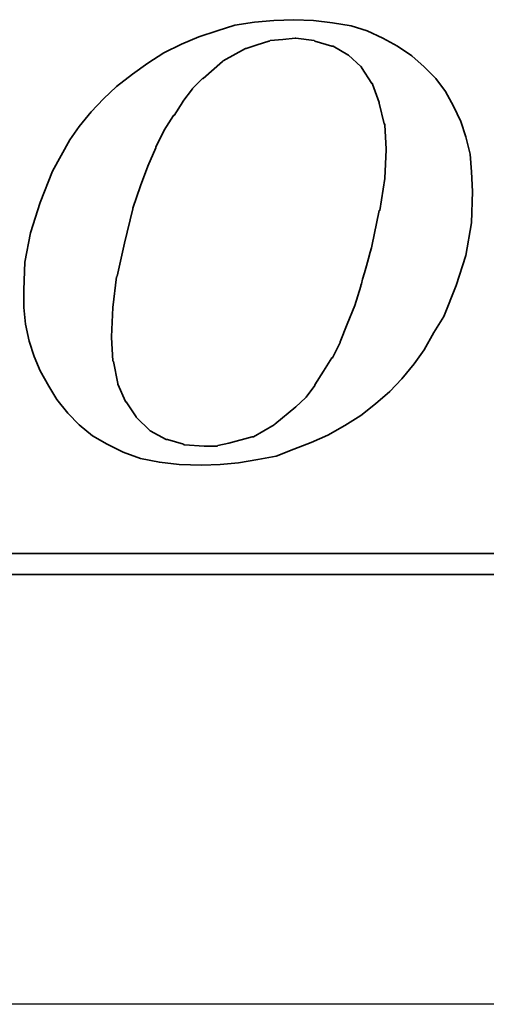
# Model space of a CAD drawing. Header units: millimetres. Extents: x -98 to 72, y -1050 to -956.
# Tile 44 of 47: x 45.73 to 47.16, y -990.68 to -987.66. Entities that reach past the tile are written whole.
import ezdxf

# ---------------------------------------------------------------- set-up
doc = ezdxf.new("R2010")
doc.units = ezdxf.units.MM
doc.header["$LTSCALE"] = 0.1
doc.layers.get('0').update_dxf_attribs({"linetype": 'CONTINUOUS'})
doc.layers.add('layer 1', color=7, linetype='CONTINUOUS')

msp = doc.modelspace()

# ---------------------------------------------------------------- linework, layer by layer
msp.add_line((64.0504, -990.6791), (10.8104, -990.6791))
at = {"layer": 'layer 1', "color": 0, "lineweight": 35}
for points, knots in [([(45.882, -988.8653), (45.882, -988.8653), (45.9162, -988.901), (45.9162, -988.901), (45.9162, -988.901), (45.9162, -988.901), (45.9573, -988.935), (45.9573, -988.935), (45.9573, -988.935), (45.9573, -988.935), (46.0025, -988.9611), (46.0025, -988.9611), (46.0025, -988.9611), (46.0025, -988.9611), (46.0515, -988.9858), (46.0515, -988.9858), (46.0515, -988.9858), (46.0515, -988.9858), (46.1041, -989.0046), (46.1041, -989.0046), (46.1041, -989.0046), (46.1041, -989.0046), (46.1625, -989.016), (46.1625, -989.016), (46.1625, -989.016), (46.1625, -989.016), (46.2229, -989.0234), (46.2229, -989.0234), (46.2229, -989.0234), (46.2229, -989.0234), (46.2924, -989.0254), (46.2924, -989.0254), (46.2924, -989.0254), (46.2924, -989.0254), (46.3489, -989.0234), (46.3489, -989.0234), (46.3489, -989.0234), (46.3489, -989.0234), (46.4054, -989.0176), (46.4054, -989.0176), (46.4054, -989.0176), (46.4054, -989.0176), (46.4638, -989.0083), (46.4638, -989.0083), (46.4638, -989.0083), (46.4638, -989.0083), (46.5203, -988.9972), (46.5203, -988.9972), (46.5203, -988.9972), (46.5203, -988.9972), (46.5748, -988.9764), (46.5748, -988.9764), (46.5748, -988.9764), (46.5748, -988.9764), (46.6274, -988.9556), (46.6274, -988.9556), (46.6274, -988.9556), (46.6274, -988.9556), (46.6784, -988.9328), (46.6784, -988.9328), (46.6784, -988.9328), (46.6784, -988.9328), (46.731, -988.903), (46.731, -988.903), (46.731, -988.903), (46.731, -988.903), (46.78, -988.8728), (46.78, -988.8728), (46.78, -988.8728), (46.78, -988.8728), (46.8251, -988.8371), (46.8251, -988.8371), (46.8251, -988.8371), (46.8251, -988.8371), (46.8685, -988.7994), (46.8685, -988.7994), (46.8685, -988.7994), (46.8685, -988.7994), (46.906, -988.76), (46.906, -988.76), (46.906, -988.76), (46.906, -988.76), (46.9436, -988.7147), (46.9436, -988.7147), (46.9436, -988.7147), (46.9436, -988.7147), (46.9738, -988.6715), (46.9738, -988.6715), (46.9738, -988.6715), (46.9738, -988.6715), (47.004, -988.6186), (47.004, -988.6186), (47.004, -988.6186), (47.004, -988.6186), (47.0342, -988.5695), (47.0342, -988.5695), (47.0342, -988.5695), (47.0342, -988.5695), (47.0719, -988.4736), (47.0719, -988.4736), (47.0719, -988.4736), (47.0719, -988.4736), (47.1019, -988.3816), (47.1019, -988.3816), (47.1019, -988.3816), (47.1019, -988.3816), (47.119, -988.2816), (47.119, -988.2816), (47.119, -988.2816), (47.119, -988.2816), (47.1225, -988.1859), (47.1225, -988.1859), (47.1225, -988.1859), (47.1225, -988.1859), (47.119, -988.1254), (47.119, -988.1254), (47.119, -988.1254), (47.119, -988.1254), (47.1151, -988.0709), (47.1151, -988.0709), (47.1151, -988.0709), (47.1151, -988.0709), (47.1019, -988.0183), (47.1019, -988.0183), (47.1019, -988.0183), (47.1019, -988.0183), (47.0868, -987.9713), (47.0868, -987.9713), (47.0868, -987.9713), (47.0868, -987.9713), (47.0641, -987.9242), (47.0641, -987.9242), (47.0641, -987.9242), (47.0641, -987.9242), (47.0397, -987.8789), (47.0397, -987.8789), (47.0397, -987.8789), (47.0397, -987.8789), (47.0095, -987.8395), (47.0095, -987.8395), (47.0095, -987.8395), (47.0095, -987.8395), (46.9738, -987.8036), (46.9738, -987.8036), (46.9738, -987.8036), (46.9738, -987.8036), (46.9362, -987.7696), (46.9362, -987.7696), (46.9362, -987.7696), (46.9362, -987.7696), (46.8928, -987.7394), (46.8928, -987.7394), (46.8928, -987.7394), (46.8928, -987.7394), (46.8477, -987.7151), (46.8477, -987.7151), (46.8477, -987.7151), (46.8477, -987.7151), (46.7989, -987.6925), (46.7989, -987.6925), (46.7989, -987.6925), (46.7989, -987.6925), (46.7498, -987.6774), (46.7498, -987.6774), (46.7498, -987.6774), (46.7498, -987.6774), (46.6933, -987.668), (46.6933, -987.668), (46.6933, -987.668), (46.6933, -987.668), (46.6349, -987.6606), (46.6349, -987.6606), (46.6349, -987.6606), (46.6349, -987.6606), (46.5748, -987.6586), (46.5748, -987.6586), (46.5748, -987.6586), (46.5748, -987.6586), (46.5129, -987.6606), (46.5129, -987.6606), (46.5129, -987.6606), (46.5129, -987.6606), (46.4544, -987.6661), (46.4544, -987.6661), (46.4544, -987.6661), (46.4544, -987.6661), (46.394, -987.6755), (46.394, -987.6755), (46.394, -987.6755), (46.394, -987.6755), (46.3397, -987.6925), (46.3397, -987.6925), (46.3397, -987.6925), (46.3397, -987.6925), (46.283, -987.7112), (46.283, -987.7112), (46.283, -987.7112), (46.283, -987.7112), (46.2304, -987.7339), (46.2304, -987.7339), (46.2304, -987.7339), (46.2304, -987.7339), (46.1759, -987.7602), (46.1759, -987.7602), (46.1759, -987.7602), (46.1759, -987.7602), (46.1268, -987.7924), (46.1268, -987.7924), (46.1268, -987.7924), (46.1268, -987.7924), (46.0797, -987.8261), (46.0797, -987.8261), (46.0797, -987.8261), (46.0797, -987.8261), (46.0307, -987.8638), (46.0307, -987.8638), (46.0307, -987.8638), (46.0307, -987.8638), (45.9911, -987.9014), (45.9911, -987.9014), (45.9911, -987.9014), (45.9911, -987.9014), (45.9534, -987.9411), (45.9534, -987.9411), (45.9534, -987.9411), (45.9534, -987.9411), (45.9162, -987.9862), (45.9162, -987.9862), (45.9162, -987.9862), (45.9162, -987.9862), (45.8879, -988.0276), (45.8879, -988.0276), (45.8879, -988.0276), (45.8879, -988.0276), (45.8612, -988.0748), (45.8612, -988.0748), (45.8612, -988.0748), (45.8612, -988.0748), (45.8351, -988.1235), (45.8351, -988.1235), (45.8351, -988.1235), (45.8351, -988.1235), (45.7973, -988.2196), (45.7973, -988.2196), (45.7973, -988.2196), (45.7973, -988.2196), (45.7671, -988.312), (45.7671, -988.312), (45.7671, -988.312), (45.7671, -988.312), (45.7502, -988.402), (45.7502, -988.402), (45.7502, -988.402), (45.7502, -988.402), (45.7467, -988.4868), (45.7467, -988.4868), (45.7467, -988.4868), (45.7467, -988.4868), (45.7467, -988.5413), (45.7467, -988.5413), (45.7467, -988.5413), (45.7467, -988.5413), (45.7522, -988.5923), (45.7522, -988.5923), (45.7522, -988.5923), (45.7522, -988.5923), (45.7635, -988.6449), (45.7635, -988.6449), (45.7635, -988.6449), (45.7635, -988.6449), (45.7785, -988.6921), (45.7785, -988.6921), (45.7785, -988.6921), (45.7785, -988.6921), (45.7973, -988.7353), (45.7973, -988.7353), (45.7973, -988.7353), (45.7973, -988.7353), (45.8238, -988.7826), (45.8238, -988.7826), (45.8238, -988.7826), (45.8238, -988.7826), (45.8481, -988.8238), (45.8481, -988.8238), (45.8481, -988.8238), (45.8481, -988.8238), (45.882, -988.8653), (45.882, -988.8653)], [0, 0, 0, 0, 0.013889, 0.013889, 0.013889, 0.013889, 0.027778, 0.027778, 0.027778, 0.027778, 0.041667, 0.041667, 0.041667, 0.041667, 0.055556, 0.055556, 0.055556, 0.055556, 0.069444, 0.069444, 0.069444, 0.069444, 0.083333, 0.083333, 0.083333, 0.083333, 0.097222, 0.097222, 0.097222, 0.097222, 0.111111, 0.111111, 0.111111, 0.111111, 0.125, 0.125, 0.125, 0.125, 0.138889, 0.138889, 0.138889, 0.138889, 0.152778, 0.152778, 0.152778, 0.152778, 0.166667, 0.166667, 0.166667, 0.166667, 0.180556, 0.180556, 0.180556, 0.180556, 0.194444, 0.194444, 0.194444, 0.194444, 0.208333, 0.208333, 0.208333, 0.208333, 0.222222, 0.222222, 0.222222, 0.222222, 0.236111, 0.236111, 0.236111, 0.236111, 0.25, 0.25, 0.25, 0.25, 0.263889, 0.263889, 0.263889, 0.263889, 0.277778, 0.277778, 0.277778, 0.277778, 0.291667, 0.291667, 0.291667, 0.291667, 0.305556, 0.305556, 0.305556, 0.305556, 0.319444, 0.319444, 0.319444, 0.319444, 0.333333, 0.333333, 0.333333, 0.333333, 0.347222, 0.347222, 0.347222, 0.347222, 0.361111, 0.361111, 0.361111, 0.361111, 0.375, 0.375, 0.375, 0.375, 0.388889, 0.388889, 0.388889, 0.388889, 0.402778, 0.402778, 0.402778, 0.402778, 0.416667, 0.416667, 0.416667, 0.416667, 0.430556, 0.430556, 0.430556, 0.430556, 0.444444, 0.444444, 0.444444, 0.444444, 0.458333, 0.458333, 0.458333, 0.458333, 0.472222, 0.472222, 0.472222, 0.472222, 0.486111, 0.486111, 0.486111, 0.486111, 0.5, 0.5, 0.5, 0.5, 0.513889, 0.513889, 0.513889, 0.513889, 0.527778, 0.527778, 0.527778, 0.527778, 0.541667, 0.541667, 0.541667, 0.541667, 0.555556, 0.555556, 0.555556, 0.555556, 0.569444, 0.569444, 0.569444, 0.569444, 0.583333, 0.583333, 0.583333, 0.583333, 0.597222, 0.597222, 0.597222, 0.597222, 0.611111, 0.611111, 0.611111, 0.611111, 0.625, 0.625, 0.625, 0.625, 0.638889, 0.638889, 0.638889, 0.638889, 0.652778, 0.652778, 0.652778, 0.652778, 0.666667, 0.666667, 0.666667, 0.666667, 0.680556, 0.680556, 0.680556, 0.680556, 0.694444, 0.694444, 0.694444, 0.694444, 0.708333, 0.708333, 0.708333, 0.708333, 0.722222, 0.722222, 0.722222, 0.722222, 0.736111, 0.736111, 0.736111, 0.736111, 0.75, 0.75, 0.75, 0.75, 0.763889, 0.763889, 0.763889, 0.763889, 0.777778, 0.777778, 0.777778, 0.777778, 0.791667, 0.791667, 0.791667, 0.791667, 0.805556, 0.805556, 0.805556, 0.805556, 0.819444, 0.819444, 0.819444, 0.819444, 0.833333, 0.833333, 0.833333, 0.833333, 0.847222, 0.847222, 0.847222, 0.847222, 0.861111, 0.861111, 0.861111, 0.861111, 0.875, 0.875, 0.875, 0.875, 0.888889, 0.888889, 0.888889, 0.888889, 0.902778, 0.902778, 0.902778, 0.902778, 0.916667, 0.916667, 0.916667, 0.916667, 0.930556, 0.930556, 0.930556, 0.930556, 0.944444, 0.944444, 0.944444, 0.944444, 0.958333, 0.958333, 0.958333, 0.958333, 0.972222, 0.972222, 0.972222, 0.972222, 0.986111, 0.986111, 0.986111, 0.986111, 1, 1, 1, 1]), ([(46.0815, -988.2365), (46.0815, -988.2365), (46.1041, -988.1686), (46.1041, -988.1686), (46.1041, -988.1686), (46.1041, -988.1686), (46.1268, -988.1084), (46.1268, -988.1084), (46.1268, -988.1084), (46.1268, -988.1084), (46.1511, -988.0521), (46.1511, -988.0521), (46.1511, -988.0521), (46.1511, -988.0521), (46.1511, -988.0501), (46.1511, -988.0501), (46.1511, -988.0501), (46.1511, -988.0501), (46.1774, -987.9976), (46.1774, -987.9976), (46.1774, -987.9976), (46.1774, -987.9976), (46.2057, -987.9524), (46.2057, -987.9524), (46.2057, -987.9524), (46.2057, -987.9524), (46.2076, -987.9524), (46.2076, -987.9524), (46.2076, -987.9524), (46.2076, -987.9524), (46.2339, -987.911), (46.2339, -987.911), (46.2339, -987.911), (46.2339, -987.911), (46.2339, -987.9091), (46.2339, -987.9091), (46.2339, -987.9091), (46.2339, -987.9091), (46.2643, -987.8712), (46.2643, -987.8712), (46.2643, -987.8712), (46.2643, -987.8712), (46.2643, -987.8697), (46.2643, -987.8697), (46.2643, -987.8697), (46.2643, -987.8697), (46.2943, -987.8395), (46.2943, -987.8395), (46.2943, -987.8395), (46.2943, -987.8395), (46.2963, -987.8395), (46.2963, -987.8395), (46.2963, -987.8395), (46.2963, -987.8395), (46.3563, -987.7865), (46.3563, -987.7865), (46.3563, -987.7865), (46.3563, -987.7865), (46.3583, -987.7849), (46.3583, -987.7849), (46.3583, -987.7849), (46.3583, -987.7849), (46.4262, -987.7473), (46.4262, -987.7473), (46.4262, -987.7473), (46.4262, -987.7473), (46.4281, -987.7473), (46.4281, -987.7473), (46.4281, -987.7473), (46.4281, -987.7473), (46.4619, -987.7359), (46.4619, -987.7359), (46.4619, -987.7359), (46.4619, -987.7359), (46.4976, -987.7245), (46.4976, -987.7245), (46.4976, -987.7245), (46.4976, -987.7245), (46.4995, -987.7245), (46.4995, -987.7245), (46.4995, -987.7245), (46.4995, -987.7245), (46.5015, -987.7225), (46.5015, -987.7225), (46.5015, -987.7225), (46.5015, -987.7225), (46.5407, -987.719), (46.5407, -987.719), (46.5407, -987.719), (46.5407, -987.719), (46.5784, -987.7151), (46.5784, -987.7151), (46.5784, -987.7151), (46.5784, -987.7151), (46.5803, -987.7151), (46.5803, -987.7151), (46.5803, -987.7151), (46.5803, -987.7151), (46.637, -987.7225), (46.637, -987.7225), (46.637, -987.7225), (46.637, -987.7225), (46.6388, -987.7245), (46.6388, -987.7245), (46.6388, -987.7245), (46.6388, -987.7245), (46.6914, -987.7394), (46.6914, -987.7394), (46.6914, -987.7394), (46.6914, -987.7394), (46.6933, -987.7394), (46.6933, -987.7394), (46.6933, -987.7394), (46.6933, -987.7394), (46.6951, -987.7394), (46.6951, -987.7394), (46.6951, -987.7394), (46.6951, -987.7394), (46.7404, -987.7661), (46.7404, -987.7661), (46.7404, -987.7661), (46.7404, -987.7661), (46.7424, -987.7677), (46.7424, -987.7677), (46.7424, -987.7677), (46.7424, -987.7677), (46.78, -987.8018), (46.78, -987.8018), (46.78, -987.8018), (46.78, -987.8018), (46.782, -987.8036), (46.782, -987.8036), (46.782, -987.8036), (46.782, -987.8036), (46.782, -987.8055), (46.782, -987.8055), (46.782, -987.8055), (46.782, -987.8055), (46.814, -987.8546), (46.814, -987.8546), (46.814, -987.8546), (46.814, -987.8546), (46.8157, -987.8546), (46.8157, -987.8546), (46.8157, -987.8546), (46.8157, -987.8546), (46.8157, -987.8563), (46.8157, -987.8563), (46.8157, -987.8563), (46.8157, -987.8563), (46.8365, -987.9128), (46.8365, -987.9128), (46.8365, -987.9128), (46.8365, -987.9128), (46.8365, -987.9148), (46.8365, -987.9148), (46.8365, -987.9148), (46.8365, -987.9148), (46.8514, -987.9785), (46.8514, -987.9785), (46.8514, -987.9785), (46.8514, -987.9785), (46.8534, -987.9785), (46.8534, -987.9785), (46.8534, -987.9785), (46.8534, -987.9785), (46.8534, -987.9807), (46.8534, -987.9807), (46.8534, -987.9807), (46.8534, -987.9807), (46.8573, -988.056), (46.8573, -988.056), (46.8573, -988.056), (46.8573, -988.056), (46.8573, -988.0578), (46.8573, -988.0578), (46.8573, -988.0578), (46.8573, -988.0578), (46.8534, -988.1443), (46.8534, -988.1443), (46.8534, -988.1443), (46.8534, -988.1443), (46.8534, -988.1462), (46.8534, -988.1462), (46.8534, -988.1462), (46.8534, -988.1462), (46.8383, -988.2439), (46.8383, -988.2439), (46.8383, -988.2439), (46.8383, -988.2439), (46.8365, -988.2439), (46.8365, -988.2439), (46.8365, -988.2439), (46.8365, -988.2439), (46.814, -988.3534), (46.814, -988.3534), (46.814, -988.3534), (46.814, -988.3534), (46.78, -988.4736), (46.78, -988.4736), (46.78, -988.4736), (46.78, -988.4736), (46.78, -988.4758), (46.78, -988.4758), (46.78, -988.4758), (46.78, -988.4758), (46.7612, -988.5358), (46.7612, -988.5358), (46.7612, -988.5358), (46.7612, -988.5358), (46.7384, -988.5923), (46.7384, -988.5923), (46.7384, -988.5923), (46.7384, -988.5923), (46.7161, -988.6468), (46.7161, -988.6468), (46.7161, -988.6468), (46.7161, -988.6468), (46.7161, -988.6488), (46.7161, -988.6488), (46.7161, -988.6488), (46.7161, -988.6488), (46.6933, -988.6959), (46.6933, -988.6959), (46.6933, -988.6959), (46.6933, -988.6959), (46.6914, -988.6959), (46.6914, -988.6959), (46.6914, -988.6959), (46.6914, -988.6959), (46.6651, -988.7373), (46.6651, -988.7373), (46.6651, -988.7373), (46.6651, -988.7373), (46.6388, -988.7786), (46.6388, -988.7786), (46.6388, -988.7786), (46.6388, -988.7786), (46.6388, -988.7806), (46.6388, -988.7806), (46.6388, -988.7806), (46.6388, -988.7806), (46.6125, -988.8163), (46.6125, -988.8163), (46.6125, -988.8163), (46.6125, -988.8163), (46.6105, -988.8183), (46.6105, -988.8183), (46.6105, -988.8183), (46.6105, -988.8183), (46.5803, -988.8465), (46.5803, -988.8465), (46.5803, -988.8465), (46.5803, -988.8465), (46.5166, -988.8993), (46.5166, -988.8993), (46.5166, -988.8993), (46.5166, -988.8993), (46.5144, -988.901), (46.5144, -988.901), (46.5144, -988.901), (46.5144, -988.901), (46.4505, -988.9387), (46.4505, -988.9387), (46.4505, -988.9387), (46.4505, -988.9387), (46.4485, -988.9387), (46.4485, -988.9387), (46.4485, -988.9387), (46.4485, -988.9387), (46.447, -988.9387), (46.447, -988.9387), (46.447, -988.9387), (46.447, -988.9387), (46.3752, -988.9575), (46.3752, -988.9575), (46.3752, -988.9575), (46.3752, -988.9575), (46.3414, -988.9652), (46.3414, -988.9652), (46.3414, -988.9652), (46.3414, -988.9652), (46.3397, -988.9669), (46.3397, -988.9669), (46.3397, -988.9669), (46.3397, -988.9669), (46.3375, -988.9669), (46.3375, -988.9669), (46.3375, -988.9669), (46.3375, -988.9669), (46.2998, -988.9669), (46.2998, -988.9669), (46.2998, -988.9669), (46.2998, -988.9669), (46.2398, -988.9632), (46.2398, -988.9632), (46.2398, -988.9632), (46.2398, -988.9632), (46.2378, -988.9632), (46.2378, -988.9632), (46.2378, -988.9632), (46.2378, -988.9632), (46.2359, -988.9611), (46.2359, -988.9611), (46.2359, -988.9611), (46.2359, -988.9611), (46.187, -988.9462), (46.187, -988.9462), (46.187, -988.9462), (46.187, -988.9462), (46.1853, -988.9462), (46.1853, -988.9462), (46.1853, -988.9462), (46.1853, -988.9462), (46.1833, -988.9462), (46.1833, -988.9462), (46.1833, -988.9462), (46.1833, -988.9462), (46.1343, -988.9199), (46.1343, -988.9199), (46.1343, -988.9199), (46.1343, -988.9199), (46.1325, -988.9179), (46.1325, -988.9179), (46.1325, -988.9179), (46.1325, -988.9179), (46.0931, -988.8802), (46.0931, -988.8802), (46.0931, -988.8802), (46.0931, -988.8802), (46.0909, -988.8783), (46.0909, -988.8783), (46.0909, -988.8783), (46.0909, -988.8783), (46.0909, -988.8767), (46.0909, -988.8767), (46.0909, -988.8767), (46.0909, -988.8767), (46.0609, -988.8312), (46.0609, -988.8312), (46.0609, -988.8312), (46.0609, -988.8312), (46.059, -988.8312), (46.059, -988.8312), (46.059, -988.8312), (46.059, -988.8312), (46.059, -988.8296), (46.059, -988.8296), (46.059, -988.8296), (46.059, -988.8296), (46.0346, -988.7767), (46.0346, -988.7767), (46.0346, -988.7767), (46.0346, -988.7767), (46.0346, -988.7747), (46.0346, -988.7747), (46.0346, -988.7747), (46.0346, -988.7747), (46.0215, -988.7072), (46.0215, -988.7072), (46.0215, -988.7072), (46.0215, -988.7072), (46.0193, -988.7053), (46.0193, -988.7053), (46.0193, -988.7053), (46.0193, -988.7053), (46.0158, -988.6339), (46.0158, -988.6339), (46.0158, -988.6339), (46.0158, -988.6339), (46.0158, -988.6319), (46.0158, -988.6319), (46.0158, -988.6319), (46.0158, -988.6319), (46.0193, -988.5413), (46.0193, -988.5413), (46.0193, -988.5413), (46.0193, -988.5413), (46.0307, -988.4475), (46.0307, -988.4475), (46.0307, -988.4475), (46.0307, -988.4475), (46.0327, -988.4456), (46.0327, -988.4456), (46.0327, -988.4456), (46.0327, -988.4456), (46.0552, -988.344), (46.0552, -988.344), (46.0552, -988.344), (46.0552, -988.344), (46.0815, -988.2384), (46.0815, -988.2384), (46.0815, -988.2384), (46.0815, -988.2384), (46.0815, -988.2365), (46.0815, -988.2365)], [0, 0, 0, 0, 0.010101, 0.010101, 0.010101, 0.010101, 0.020202, 0.020202, 0.020202, 0.020202, 0.030303, 0.030303, 0.030303, 0.030303, 0.040404, 0.040404, 0.040404, 0.040404, 0.050505, 0.050505, 0.050505, 0.050505, 0.060606, 0.060606, 0.060606, 0.060606, 0.070707, 0.070707, 0.070707, 0.070707, 0.080808, 0.080808, 0.080808, 0.080808, 0.090909, 0.090909, 0.090909, 0.090909, 0.10101, 0.10101, 0.10101, 0.10101, 0.111111, 0.111111, 0.111111, 0.111111, 0.121212, 0.121212, 0.121212, 0.121212, 0.131313, 0.131313, 0.131313, 0.131313, 0.141414, 0.141414, 0.141414, 0.141414, 0.151515, 0.151515, 0.151515, 0.151515, 0.161616, 0.161616, 0.161616, 0.161616, 0.171717, 0.171717, 0.171717, 0.171717, 0.181818, 0.181818, 0.181818, 0.181818, 0.191919, 0.191919, 0.191919, 0.191919, 0.20202, 0.20202, 0.20202, 0.20202, 0.212121, 0.212121, 0.212121, 0.212121, 0.222222, 0.222222, 0.222222, 0.222222, 0.232323, 0.232323, 0.232323, 0.232323, 0.242424, 0.242424, 0.242424, 0.242424, 0.252525, 0.252525, 0.252525, 0.252525, 0.262626, 0.262626, 0.262626, 0.262626, 0.272727, 0.272727, 0.272727, 0.272727, 0.282828, 0.282828, 0.282828, 0.282828, 0.292929, 0.292929, 0.292929, 0.292929, 0.30303, 0.30303, 0.30303, 0.30303, 0.313131, 0.313131, 0.313131, 0.313131, 0.323232, 0.323232, 0.323232, 0.323232, 0.333333, 0.333333, 0.333333, 0.333333, 0.343434, 0.343434, 0.343434, 0.343434, 0.353535, 0.353535, 0.353535, 0.353535, 0.363636, 0.363636, 0.363636, 0.363636, 0.373737, 0.373737, 0.373737, 0.373737, 0.383838, 0.383838, 0.383838, 0.383838, 0.393939, 0.393939, 0.393939, 0.393939, 0.40404, 0.40404, 0.40404, 0.40404, 0.414141, 0.414141, 0.414141, 0.414141, 0.424242, 0.424242, 0.424242, 0.424242, 0.434343, 0.434343, 0.434343, 0.434343, 0.444444, 0.444444, 0.444444, 0.444444, 0.454545, 0.454545, 0.454545, 0.454545, 0.464646, 0.464646, 0.464646, 0.464646, 0.474747, 0.474747, 0.474747, 0.474747, 0.484848, 0.484848, 0.484848, 0.484848, 0.494949, 0.494949, 0.494949, 0.49495, 0.505051, 0.505051, 0.505051, 0.505051, 0.515152, 0.515152, 0.515152, 0.515152, 0.525253, 0.525253, 0.525253, 0.525253, 0.535354, 0.535354, 0.535354, 0.535354, 0.545455, 0.545455, 0.545455, 0.545455, 0.555556, 0.555556, 0.555556, 0.555556, 0.565657, 0.565657, 0.565657, 0.565657, 0.575758, 0.575758, 0.575758, 0.575758, 0.585859, 0.585859, 0.585859, 0.585859, 0.59596, 0.59596, 0.59596, 0.59596, 0.606061, 0.606061, 0.606061, 0.606061, 0.616162, 0.616162, 0.616162, 0.616162, 0.626263, 0.626263, 0.626263, 0.626263, 0.636364, 0.636364, 0.636364, 0.636364, 0.646465, 0.646465, 0.646465, 0.646465, 0.656566, 0.656566, 0.656566, 0.656566, 0.666667, 0.666667, 0.666667, 0.666667, 0.676768, 0.676768, 0.676768, 0.676768, 0.686869, 0.686869, 0.686869, 0.686869, 0.69697, 0.69697, 0.69697, 0.69697, 0.707071, 0.707071, 0.707071, 0.707071, 0.717172, 0.717172, 0.717172, 0.717172, 0.727273, 0.727273, 0.727273, 0.727273, 0.737374, 0.737374, 0.737374, 0.737374, 0.747475, 0.747475, 0.747475, 0.747475, 0.757576, 0.757576, 0.757576, 0.757576, 0.767677, 0.767677, 0.767677, 0.767677, 0.777778, 0.777778, 0.777778, 0.777778, 0.787879, 0.787879, 0.787879, 0.787879, 0.79798, 0.79798, 0.79798, 0.79798, 0.808081, 0.808081, 0.808081, 0.808081, 0.818182, 0.818182, 0.818182, 0.818182, 0.828283, 0.828283, 0.828283, 0.828283, 0.838384, 0.838384, 0.838384, 0.838384, 0.848485, 0.848485, 0.848485, 0.848485, 0.858586, 0.858586, 0.858586, 0.858586, 0.868687, 0.868687, 0.868687, 0.868687, 0.878788, 0.878788, 0.878788, 0.878788, 0.888889, 0.888889, 0.888889, 0.888889, 0.89899, 0.89899, 0.89899, 0.89899, 0.909091, 0.909091, 0.909091, 0.909091, 0.919192, 0.919192, 0.919192, 0.919192, 0.929293, 0.929293, 0.929293, 0.929293, 0.939394, 0.939394, 0.939394, 0.939394, 0.949495, 0.949495, 0.949495, 0.949495, 0.959596, 0.959596, 0.959596, 0.959596, 0.969697, 0.969697, 0.969697, 0.969697, 0.979798, 0.979798, 0.979798, 0.979798, 0.989899, 0.989899, 0.989899, 0.989899, 1, 1, 1, 1]), ([(49.0293, -989.0611), (49.0293, -989.0611), (49.0293, -989.2814), (49.0293, -989.2814), (49.0293, -989.2814), (49.0293, -989.2814), (49.0293, -989.2965), (49.0293, -989.2965), (49.0293, -989.2965), (49.0293, -989.2965), (49.0142, -989.2965), (49.0142, -989.2965), (49.0142, -989.2965), (49.0142, -989.2965), (36.143, -989.2965), (36.143, -989.2965), (36.143, -989.2965), (36.143, -989.2965), (36.143, -989.3604), (36.143, -989.3604), (36.143, -989.3604), (36.143, -989.3604), (49.5772, -989.3604), (49.5772, -989.3604), (49.5772, -989.3604), (49.5772, -989.3604), (49.0293, -989.0611), (49.0293, -989.0611)], [0, 0, 0, 0, 0.142857, 0.142857, 0.142857, 0.142857, 0.285714, 0.285714, 0.285714, 0.285714, 0.428571, 0.428571, 0.428571, 0.428571, 0.571429, 0.571429, 0.571429, 0.571429, 0.714286, 0.714286, 0.714286, 0.714286, 0.857143, 0.857143, 0.857143, 0.857143, 1, 1, 1, 1])]:
    msp.add_open_spline(points, degree=3, knots=knots, dxfattribs=at)

doc.saveas('drawing.dxf')
